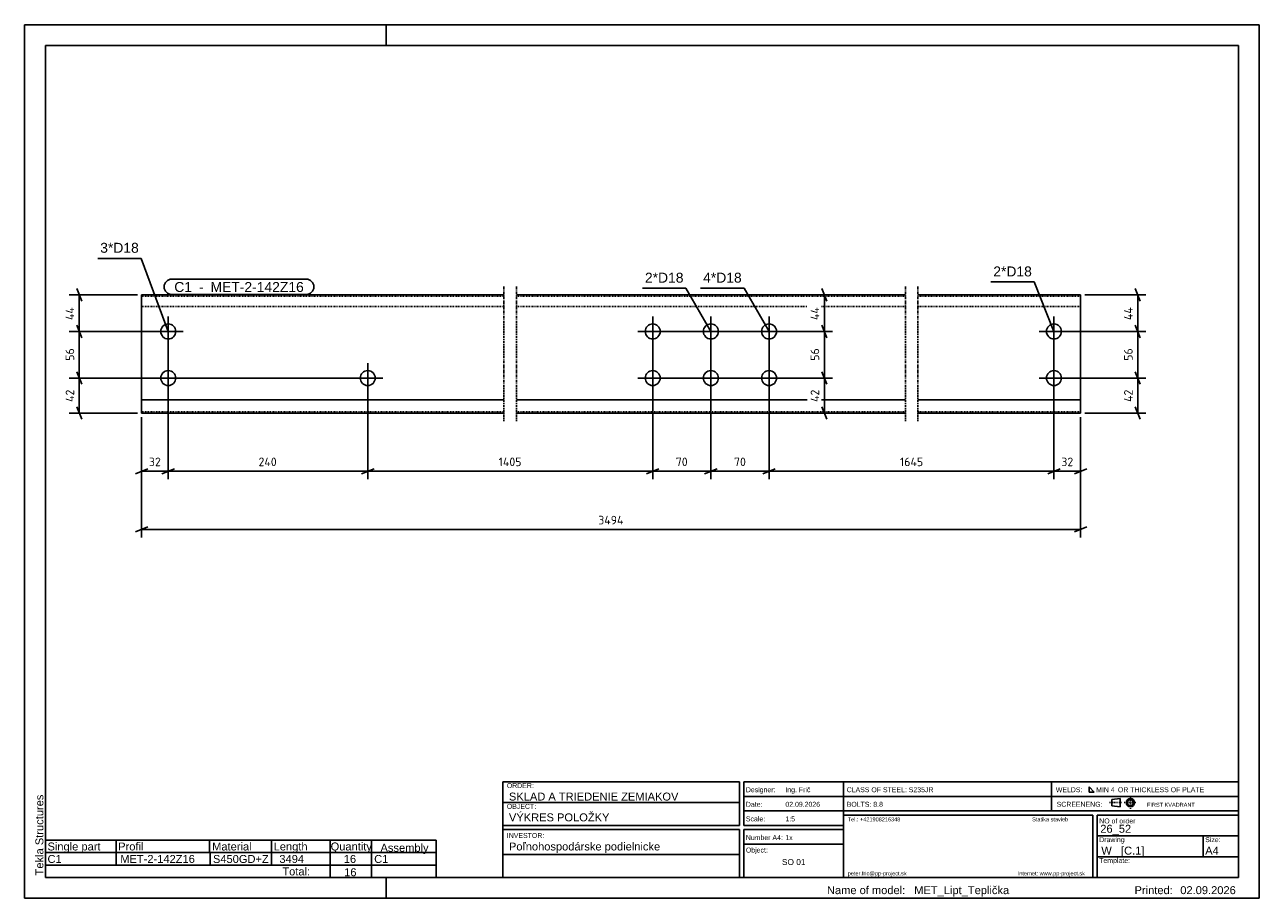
# Model space of a CAD drawing. Header units: millimetres. Extents: x -141 to 1344, y -654 to 396.
import ezdxf

# ---------------------------------------------------------------- set-up
doc = ezdxf.new("R2010")
doc.units = ezdxf.units.MM
doc.linetypes.add('DXK_LINE_DOT1', pattern=[1.8814, 0.9407, -0.9407])
doc.linetypes.add('DXK_LINE_DOT3', pattern=[5.9187, 2.979, -0.9799, 0.9799, -0.9799])
doc.styles.add('Arial', font='ARIAL.TTF', dxfattribs={"height": 0.2})
doc.styles.add('ISOCPEUR', font='ISOCPEUR.TTF', dxfattribs={"height": 0.2})

# ---------------------------------------------------------------- blocks, each defined once
blk = doc.blocks.new('Unknown-1791024-1848')
at = {"color": 7, "linetype": 'Continuous'}
for p, q in [((1344.3, 395.7), (-140.7, 395.7)), ((-140.7, 395.7), (-140.7, -654.3)), ((294.3, 370.7), (294.3, 395.7)), ((1344.3, -654.3), (1344.3, 395.7)), ((1319.3, 370.7), (-115.7, 370.7)), ((-115.7, 370.7), (-115.7, -629.3)), ((1319.3, -629.3), (1319.3, 370.7)), ((-115.7, -629.3), (1319.3, -629.3)), ((294.3, -654.3), (294.3, -629.3)), ((-140.7, -654.3), (1344.3, -654.3))]:
    blk.add_line(p, q, dxfattribs=at)
at = {"color": 174, "linetype": 'Continuous', "style": 'Arial'}
blk.add_text('Tekla Structures', height=9.551, rotation=90, dxfattribs=at).set_placement((-118.2, -626.8))
blk = doc.blocks.new('Bolt-1791024-1255 - 1217')
at = {"color": 136, "linetype": 'Continuous'}
for p, q in [((32, -11), (32, -47)), ((14, -29), (50, -29))]:
    blk.add_line(p, q, dxfattribs=at)
blk.add_circle((32, -29), 9, dxfattribs=at)
blk = doc.blocks.new('Part-1791024-1252 - 1217')
at = {"color": 7, "linetype": 'DXK_LINE_DOT3'}
for p, q in [((435.8, 81), (435.8, -81)), ((450.9, 81), (450.9, -81)), ((918.6, 81), (918.6, -81)), ((933.6, 81), (933.6, -81))]:
    blk.add_line(p, q, dxfattribs=at)
at = {"color": 3, "linetype": 'Continuous'}
for p, q in [((435.9, 71), (0, 71)), ((0, 71), (0, -71)), ((918.6, 71), (450.9, 71)), ((1129.4, 71), (933.6, 71)), ((1129.4, -71), (1129.4, 71)), ((435.9, -55), (0, -55)), ((918.6, -55), (450.9, -55)), ((1129.4, -55), (933.6, -55)), ((435.9, -71), (0, -71)), ((918.6, -71), (450.9, -71)), ((1129.4, -71), (933.6, -71))]:
    blk.add_line(p, q, dxfattribs=at)
at = {"color": 1, "linetype": 'DXK_LINE_DOT1'}
for p, q in [((435.9, 69.4), (0, 69.4)), ((918.6, 69.4), (450.9, 69.4)), ((1129.4, 69.4), (933.6, 69.4)), ((435.9, 57), (0, 57)), ((918.6, 57), (450.9, 57)), ((1129.4, 57), (933.6, 57)), ((435.9, -69.4), (0, -69.4)), ((918.6, -69.4), (450.9, -69.4)), ((1129.4, -69.4), (933.6, -69.4))]:
    blk.add_line(p, q, dxfattribs=at)
blk = doc.blocks.new('Bolt-1791024-1253 - 1217')
at = {"color": 136, "linetype": 'Continuous'}
for p, q in [((272, -11), (272, -47)), ((254, -29), (290, -29))]:
    blk.add_line(p, q, dxfattribs=at)
blk.add_circle((272, -29), 9, dxfattribs=at)
blk = doc.blocks.new('Bolt-1791024-1254 - 1217')
at = {"color": 136, "linetype": 'Continuous'}
for p, q in [((32, 45), (32, 9)), ((14, 27), (50, 27))]:
    blk.add_line(p, q, dxfattribs=at)
blk.add_circle((32, 27), 9, dxfattribs=at)
blk = doc.blocks.new('Bolt-1791024-1256 - 1217')
at = {"color": 136, "linetype": 'Continuous'}
for p, q in [((1097.4, -11), (1097.4, -47)), ((1079.4, -29), (1115.4, -29))]:
    blk.add_line(p, q, dxfattribs=at)
blk.add_circle((1097.4, -29), 9, dxfattribs=at)
blk = doc.blocks.new('Bolt-1791024-1257 - 1217')
at = {"color": 136, "linetype": 'Continuous'}
for p, q in [((1097.4, 45), (1097.4, 9)), ((1079.4, 27), (1115.4, 27))]:
    blk.add_line(p, q, dxfattribs=at)
blk.add_circle((1097.4, 27), 9, dxfattribs=at)
blk = doc.blocks.new('Bolt-1791024-1258 - 1217')
at = {"color": 136, "linetype": 'Continuous'}
for p, q in [((684.7, 45), (684.7, 9)), ((702.7, 27), (666.7, 27))]:
    blk.add_line(p, q, dxfattribs=at)
blk.add_circle((684.7, 27), 9, dxfattribs=at)
blk = doc.blocks.new('Bolt-1791024-1259 - 1217')
at = {"color": 136, "linetype": 'Continuous'}
for p, q in [((684.7, -11), (684.7, -47)), ((702.7, -29), (666.7, -29))]:
    blk.add_line(p, q, dxfattribs=at)
blk.add_circle((684.7, -29), 9, dxfattribs=at)
blk = doc.blocks.new('Bolt-1791024-1260 - 1217')
at = {"color": 136, "linetype": 'Continuous'}
for p, q in [((614.7, 9), (614.7, 45)), ((596.7, 27), (632.7, 27))]:
    blk.add_line(p, q, dxfattribs=at)
blk.add_circle((614.7, 27), 9, dxfattribs=at)
blk = doc.blocks.new('Bolt-1791024-1261 - 1217')
at = {"color": 136, "linetype": 'Continuous'}
for p, q in [((614.7, -11), (614.7, -47)), ((632.7, -29), (596.7, -29))]:
    blk.add_line(p, q, dxfattribs=at)
blk.add_circle((614.7, -29), 9, dxfattribs=at)
blk = doc.blocks.new('Bolt-1791024-1262 - 1217')
at = {"color": 136, "linetype": 'Continuous'}
for p, q in [((754.7, 9), (754.7, 45)), ((736.7, 27), (772.7, 27))]:
    blk.add_line(p, q, dxfattribs=at)
blk.add_circle((754.7, 27), 9, dxfattribs=at)
blk = doc.blocks.new('Bolt-1791024-1263 - 1217')
at = {"color": 136, "linetype": 'Continuous'}
for p, q in [((754.7, -11), (754.7, -47)), ((772.7, -29), (736.7, -29))]:
    blk.add_line(p, q, dxfattribs=at)
blk.add_circle((754.7, -29), 9, dxfattribs=at)
blk = doc.blocks.new('StraightDimension-1791024-1315 - 1217')
at = {"color": 5, "linetype": 'Continuous'}
for p, q in [((818.2, 78.5), (824.2, 63.5)), ((759.7, 71), (830.8, 71)), ((821.2, 27), (821.2, 71)), ((824.2, 19.5), (818.2, 34.5)), ((619.7, 27), (830.8, 27))]:
    blk.add_line(p, q, dxfattribs=at)
at = {"color": 0}
blk.add_wipeout([(817.4, 59.7), (800.6, 59.7), (800.6, 38.3), (817.4, 38.3)], dxfattribs=at)
at = {"color": 5, "style": 'ISOCPEUR'}
blk.add_text('44', height=10.31, rotation=90.0002, dxfattribs=at).set_placement((815, 40.7))
blk = doc.blocks.new('StraightDimension-1791024-1310 - 1217')
at = {"color": 5, "linetype": 'Continuous'}
for p, q in [((0, -76), (0, -220.6)), ((1129.4, -76), (1129.4, -220.6)), ((7.5, -208), (-7.5, -214)), ((0, -211), (1129.4, -211)), ((1121.9, -214), (1136.9, -208))]:
    blk.add_line(p, q, dxfattribs=at)
at = {"color": 0}
blk.add_wipeout([(582.6, -207.3), (582.6, -190.5), (546.8, -190.5), (546.8, -207.3)], dxfattribs=at)
at = {"color": 5, "style": 'ISOCPEUR'}
blk.add_text('3494', height=10.31, dxfattribs=at).set_placement((549.2, -204.9))
blk = doc.blocks.new('StraightDimension-1791024-1271 - 1217')
at = {"color": 5, "linetype": 'Continuous'}
for p, q in [((684.7, 22), (684.7, -150.6)), ((754.7, 22), (754.7, -150.6)), ((692.2, -138), (677.2, -144)), ((684.7, -141), (754.7, -141)), ((747.2, -144), (762.2, -138))]:
    blk.add_line(p, q, dxfattribs=at)
at = {"color": 0}
blk.add_wipeout([(729.3, -137.3), (729.3, -120.5), (710.1, -120.5), (710.1, -137.3)], dxfattribs=at)
at = {"color": 5, "style": 'ISOCPEUR'}
blk.add_text('70', height=10.31, dxfattribs=at).set_placement((712.5, -134.9))
blk = doc.blocks.new('StraightDimension-1791024-1269 - 1217')
at = {"color": 5, "linetype": 'Continuous'}
for p, q in [((1097.4, 22), (1097.4, -150.6)), ((1129.4, -76), (1129.4, -150.6)), ((1089.9, -144), (1104.9, -138)), ((1097.4, -141), (1129.4, -141)), ((1136.9, -138), (1121.9, -144))]:
    blk.add_line(p, q, dxfattribs=at)
at = {"color": 0}
blk.add_wipeout([(1123.1, -137.3), (1123.1, -120.5), (1103.8, -120.5), (1103.8, -137.3)], dxfattribs=at)
at = {"color": 5, "style": 'ISOCPEUR'}
blk.add_text('32', height=10.31, dxfattribs=at).set_placement((1106.2, -134.9))
blk = doc.blocks.new('StraightDimension-1791024-1270 - 1217')
at = {"color": 5, "linetype": 'Continuous'}
for p, q in [((754.7, 22), (754.7, -150.6)), ((1097.4, 22), (1097.4, -150.6)), ((762.2, -138), (747.2, -144)), ((754.7, -141), (1097.4, -141)), ((1089.9, -144), (1104.9, -138))]:
    blk.add_line(p, q, dxfattribs=at)
at = {"color": 0}
blk.add_wipeout([(942.4, -137.3), (942.4, -120.5), (909.7, -120.5), (909.7, -137.3)], dxfattribs=at)
at = {"color": 5, "style": 'ISOCPEUR'}
blk.add_text('1645', height=10.31, dxfattribs=at).set_placement((912.1, -134.9))
blk = doc.blocks.new('StraightDimension-1791024-1351 - 1217')
at = {"color": 5, "linetype": 'Continuous'}
for p, q in [((267, -29), (-87.1, -29)), ((-78, -21.5), (-72, -36.5)), ((-75, -71), (-75, -29)), ((-5, -71), (-87.1, -71)), ((-72, -78.5), (-78, -63.5))]:
    blk.add_line(p, q, dxfattribs=at)
at = {"color": 0}
blk.add_wipeout([(-78.8, -39.9), (-95.6, -39.9), (-95.6, -60.1), (-78.8, -60.1)], dxfattribs=at)
at = {"color": 5, "style": 'ISOCPEUR'}
blk.add_text('42', height=10.31, rotation=90.0002, dxfattribs=at).set_placement((-81.1, -57.7))
blk = doc.blocks.new('StraightDimension-1791024-1272 - 1217')
at = {"color": 5, "linetype": 'Continuous'}
for p, q in [((614.7, 22), (614.7, -150.6)), ((684.7, 22), (684.7, -150.6)), ((622.2, -138), (607.2, -144)), ((614.7, -141), (684.7, -141)), ((677.2, -144), (692.2, -138))]:
    blk.add_line(p, q, dxfattribs=at)
at = {"color": 0}
blk.add_wipeout([(659.3, -137.3), (659.3, -120.5), (640.1, -120.5), (640.1, -137.3)], dxfattribs=at)
at = {"color": 5, "style": 'ISOCPEUR'}
blk.add_text('70', height=10.31, dxfattribs=at).set_placement((642.5, -134.9))
blk = doc.blocks.new('StraightDimension-1791024-1273 - 1217')
at = {"color": 5, "linetype": 'Continuous'}
for p, q in [((614.7, 22), (614.7, -150.6)), ((272, -34), (272, -150.6)), ((279.5, -138), (264.5, -144)), ((272, -141), (614.7, -141)), ((607.2, -144), (622.2, -138))]:
    blk.add_line(p, q, dxfattribs=at)
at = {"color": 0}
blk.add_wipeout([(459.7, -137.3), (459.7, -120.5), (427, -120.5), (427, -137.3)], dxfattribs=at)
at = {"color": 5, "style": 'ISOCPEUR'}
blk.add_text('1405', height=10.31, dxfattribs=at).set_placement((429.4, -134.9))
blk = doc.blocks.new('StraightDimension-1791024-1274 - 1217')
at = {"color": 5, "linetype": 'Continuous'}
for p, q in [((32, 22), (32, -150.6)), ((272, -34), (272, -150.6)), ((39.5, -138), (24.5, -144)), ((32, -141), (272, -141)), ((264.5, -144), (279.5, -138))]:
    blk.add_line(p, q, dxfattribs=at)
at = {"color": 0}
blk.add_wipeout([(165.8, -137.3), (165.8, -120.5), (138.2, -120.5), (138.2, -137.3)], dxfattribs=at)
at = {"color": 5, "style": 'ISOCPEUR'}
blk.add_text('240', height=10.31, dxfattribs=at).set_placement((140.6, -134.9))
blk = doc.blocks.new('StraightDimension-1791024-1275 - 1217')
at = {"color": 5, "linetype": 'Continuous'}
for p, q in [((32, 22), (32, -150.6)), ((0, -76), (0, -150.6)), ((-7.5, -144), (7.5, -138)), ((0, -141), (32, -141)), ((39.5, -138), (24.5, -144))]:
    blk.add_line(p, q, dxfattribs=at)
at = {"color": 0}
blk.add_wipeout([(25.6, -137.3), (25.6, -120.5), (6.4, -120.5), (6.4, -137.3)], dxfattribs=at)
at = {"color": 5, "style": 'ISOCPEUR'}
blk.add_text('32', height=10.31, dxfattribs=at).set_placement((8.8, -134.9))
blk = doc.blocks.new('StraightDimension-1791024-1316 - 1217')
at = {"color": 5, "linetype": 'Continuous'}
for p, q in [((818.2, 34.5), (824.2, 19.5)), ((619.7, 27), (830.8, 27)), ((821.2, -29), (821.2, 27)), ((619.7, -29), (830.8, -29)), ((824.2, -36.5), (818.2, -21.5))]:
    blk.add_line(p, q, dxfattribs=at)
at = {"color": 0}
blk.add_wipeout([(817.4, 8.6), (800.6, 8.6), (800.6, -10.6), (817.4, -10.6)], dxfattribs=at)
at = {"color": 5, "style": 'ISOCPEUR'}
blk.add_text('56', height=10.31, rotation=90.0002, dxfattribs=at).set_placement((815, -8.2))
blk = doc.blocks.new('StraightDimension-1791024-1317 - 1217')
at = {"color": 5, "linetype": 'Continuous'}
for p, q in [((619.7, -29), (830.8, -29)), ((818.2, -21.5), (824.2, -36.5)), ((821.2, -71), (821.2, -29)), ((759.7, -71), (830.8, -71)), ((824.2, -78.5), (818.2, -63.5))]:
    blk.add_line(p, q, dxfattribs=at)
at = {"color": 0}
blk.add_wipeout([(817.4, -39.9), (800.6, -39.9), (800.6, -60.1), (817.4, -60.1)], dxfattribs=at)
at = {"color": 5, "style": 'ISOCPEUR'}
blk.add_text('42', height=10.31, rotation=90.0002, dxfattribs=at).set_placement((815, -57.7))
blk = doc.blocks.new('StraightDimension-1791024-1336 - 1217')
at = {"color": 5, "linetype": 'Continuous'}
for p, q in [((1195.2, 78.5), (1201.2, 63.5)), ((1134.4, 71), (1207.8, 71)), ((1198.2, 27), (1198.2, 71)), ((1201.2, 19.5), (1195.2, 34.5)), ((1102.4, 27), (1207.8, 27))]:
    blk.add_line(p, q, dxfattribs=at)
at = {"color": 0}
blk.add_wipeout([(1194.4, 59.7), (1177.6, 59.7), (1177.6, 38.3), (1194.4, 38.3)], dxfattribs=at)
at = {"color": 5, "style": 'ISOCPEUR'}
blk.add_text('44', height=10.31, rotation=90.0002, dxfattribs=at).set_placement((1192, 40.7))
blk = doc.blocks.new('StraightDimension-1791024-1337 - 1217')
at = {"color": 5, "linetype": 'Continuous'}
for p, q in [((1195.2, 34.5), (1201.2, 19.5)), ((1102.4, 27), (1207.8, 27)), ((1198.2, -29), (1198.2, 27)), ((1102.4, -29), (1207.8, -29)), ((1201.2, -36.5), (1195.2, -21.5))]:
    blk.add_line(p, q, dxfattribs=at)
at = {"color": 0}
blk.add_wipeout([(1194.4, 8.6), (1177.6, 8.6), (1177.6, -10.6), (1194.4, -10.6)], dxfattribs=at)
at = {"color": 5, "style": 'ISOCPEUR'}
blk.add_text('56', height=10.31, rotation=90.0002, dxfattribs=at).set_placement((1192, -8.2))
blk = doc.blocks.new('StraightDimension-1791024-1338 - 1217')
at = {"color": 5, "linetype": 'Continuous'}
for p, q in [((1102.4, -29), (1207.8, -29)), ((1195.2, -21.5), (1201.2, -36.5)), ((1198.2, -71), (1198.2, -29)), ((1134.4, -71), (1207.8, -71)), ((1201.2, -78.5), (1195.2, -63.5))]:
    blk.add_line(p, q, dxfattribs=at)
at = {"color": 0}
blk.add_wipeout([(1194.4, -39.9), (1177.6, -39.9), (1177.6, -60.1), (1194.4, -60.1)], dxfattribs=at)
at = {"color": 5, "style": 'ISOCPEUR'}
blk.add_text('42', height=10.31, rotation=90.0002, dxfattribs=at).set_placement((1192, -57.7))
blk = doc.blocks.new('StraightDimension-1791024-1349 - 1217')
at = {"color": 5, "linetype": 'Continuous'}
for p, q in [((-78, 78.5), (-72, 63.5)), ((-5, 71), (-87.1, 71)), ((-75, 27), (-75, 71)), ((-72, 19.5), (-78, 34.5)), ((27, 27), (-87.1, 27))]:
    blk.add_line(p, q, dxfattribs=at)
at = {"color": 0}
blk.add_wipeout([(-78.8, 59.7), (-95.6, 59.7), (-95.6, 38.3), (-78.8, 38.3)], dxfattribs=at)
at = {"color": 5, "style": 'ISOCPEUR'}
blk.add_text('44', height=10.31, rotation=90.0002, dxfattribs=at).set_placement((-81.1, 40.7))
blk = doc.blocks.new('StraightDimension-1791024-1350 - 1217')
at = {"color": 5, "linetype": 'Continuous'}
for p, q in [((-78, 34.5), (-72, 19.5)), ((27, 27), (-87.1, 27)), ((-75, -29), (-75, 27)), ((267, -29), (-87.1, -29)), ((-72, -36.5), (-78, -21.5))]:
    blk.add_line(p, q, dxfattribs=at)
at = {"color": 0}
blk.add_wipeout([(-78.8, 8.6), (-95.6, 8.6), (-95.6, -10.6), (-78.8, -10.6)], dxfattribs=at)
at = {"color": 5, "style": 'ISOCPEUR'}
blk.add_text('56', height=10.31, rotation=90.0002, dxfattribs=at).set_placement((-81.1, -8.2))
blk = doc.blocks.new('Unknown-1791024-1904')
at = {"color": 174, "linetype": 'Continuous'}
for p, q in [((1094.3, -514.3), (1094.3, -549.3)), ((1139.7, -520.4), (1139.7, -526.7)), ((1145.9, -526.7), (1139.7, -520.4)), ((1139.7, -526.7), (1145.9, -526.7))]:
    blk.add_line(p, q, dxfattribs=at)
at = {"color": 7, "linetype": 'Continuous'}
for p, q in [((1166.9, -535.5), (1176.8, -534.3)), ((1176.8, -534.3), (1176.8, -544.3)), ((1166.9, -543), (1166.9, -535.5)), ((1166.9, -543), (1176.8, -544.3))]:
    blk.add_line(p, q, dxfattribs=at)
at = {"color": 7, "linetype": 'DXK_LINE_DOT1'}
for p, q in [((1189.3, -546.8), (1189.3, -531.8)), ((1164.3, -539.3), (1179.3, -539.3)), ((1181.8, -539.3), (1196.8, -539.3))]:
    blk.add_line(p, q, dxfattribs=at)
at = {"color": 7, "linetype": 'Continuous'}
for radius in [5, 3.75]:
    blk.add_circle((1189.3, -539.3), radius, dxfattribs=at)
at = {"color": 174, "style": 'Arial'}
for s, height, p in [('CLASS OF STEEL: S235JR', 5.969, (848.1, -526.8)), ('WELDS:', 5.97, (1099.6, -526.8)), ('MIN 4', 5.97, (1148.1, -526.8)), ('OR THICKLESS OF PLATE', 5.969, (1174.3, -526.8)), ('BOLTS: 8.8 ', 5.969, (848.1, -544.3)), ('SCREENENG:', 5.97, (1100.6, -544.3))]:
    blk.add_text(s, height=height, dxfattribs=at).set_placement(p)
at = {"color": 174, "linetype": 'Continuous', "style": 'Arial'}
blk.add_text('FIRST KVADRANT', height=4.775, dxfattribs=at).set_placement((1209.3, -544.3))
blk = doc.blocks.new('Unknown-1791024-1903')
at = {"color": 174, "linetype": 'Continuous'}
for p, q in [((844.3, -629.3), (844.3, -514.3)), ((844.3, -514.3), (1319.3, -514.3)), ((1319.3, -629.3), (1319.3, -514.3)), ((844.3, -531.8), (1319.3, -531.8)), ((844.3, -549.3), (1319.3, -549.3)), ((844.3, -554.3), (1144.3, -554.3)), ((1144.3, -554.3), (1144.3, -629.3)), ((1149.3, -554.3), (1149.3, -629.3)), ((1149.3, -554.3), (1319.3, -554.3)), ((1149.3, -579.3), (1319.3, -579.3)), ((1149.3, -604.3), (1319.3, -604.3)), ((844.3, -629.3), (1319.3, -629.3))]:
    blk.add_line(p, q, dxfattribs=at)
at = {"color": 174, "linetype": 'Continuous', "style": 'Arial'}
for s, height, p in [('NO of order', 5.969, (1151.8, -564.3)), ('Template:', 5.97, (1151.8, -611.8))]:
    blk.add_text(s, height=height, dxfattribs=at).set_placement(p)
at = {"color": 1, "style": 'Arial'}
blk.add_text('26_52', height=9.55, dxfattribs=at).set_placement((1153.1, -575.5))
at = {"color": 174, "style": 'Arial'}
blk.add_text('Drawing', height=5.97, dxfattribs=at).set_placement((1151.8, -586.8))
at = {"color": 1, "linetype": 'Continuous', "style": 'Arial'}
blk.add_text('W   [C.1]', height=9.55, dxfattribs=at).set_placement((1154.3, -601.8))
blk = doc.blocks.new('Unknown-1791024-1905')
at = {"color": 174, "linetype": 'Continuous'}
for p, q in [((434.3, -514.3), (719.3, -514.3)), ((434.3, -514.3), (434.3, -629.3)), ((719.3, -566.8), (719.3, -514.3)), ((724.3, -514.3), (844.3, -514.3)), ((724.3, -514.3), (724.3, -566.8)), ((844.3, -514.3), (844.3, -629.3)), ((724.3, -531.8), (844.3, -531.8)), ((434.3, -539.3), (719.3, -539.3)), ((724.3, -549.3), (844.3, -549.3)), ((434.3, -566.8), (719.3, -566.8)), ((434.3, -571.8), (719.3, -571.8)), ((719.3, -571.8), (719.3, -629.3)), ((724.3, -566.8), (844.3, -566.8)), ((724.3, -571.8), (844.3, -571.8)), ((724.3, -629.3), (724.3, -571.8)), ((724.3, -589.3), (844.3, -589.3)), ((434.3, -601.8), (719.3, -601.8)), ((434.3, -629.3), (719.3, -629.3)), ((724.3, -629.3), (844.3, -629.3))]:
    blk.add_line(p, q, dxfattribs=at)
at = {"color": 174, "style": 'Arial'}
for s, p in [('ORDER:', (439.3, -521.8)), ('Designer:', (726.8, -526.8)), ('OBJECT:', (439.3, -546.8)), ('Date:', (726.8, -544.3)), ('Scale:', (726.8, -561.8)), ('INVESTOR:', (439.3, -581.8))]:
    blk.add_text(s, height=5.97, dxfattribs=at).set_placement(p)
at = {"color": 1, "style": 'Arial'}
for s, height, p in [('Ing. Frič', 5.97, (774.3, -526.8)), ('SKLAD A TRIEDENIE ZEMIAKOV', 9.551, (441.8, -536.8)), ('VÝKRES POLOŽKY', 9.551, (441.8, -561.8)), ('Poľnohospodárske podielnicke', 9.551, (441.8, -596.8))]:
    blk.add_text(s, height=height, dxfattribs=at).set_placement(p)
at = {"color": 1, "linetype": 'Continuous', "style": 'Arial'}
for s, height, p in [('02.09.2026', 5.97, (774.3, -544.3)), ('1:5', 5.97, (774.3, -561.8)), ('1x', 5.97, (774.3, -584.3)), ('SO 01', 7.16, (770.2, -614.3))]:
    blk.add_text(s, height=height, dxfattribs=at).set_placement(p)
at = {"color": 174, "linetype": 'Continuous', "style": 'Arial'}
for s, p in [('Number A4:', (726.8, -584.3)), ('Object:', (726.8, -599.3))]:
    blk.add_text(s, height=5.97, dxfattribs=at).set_placement(p)
blk = doc.blocks.new('Unknown-1791024-1906')
at = {"color": 1, "style": 'Arial'}
for s, height, p in [('MET_Lipt_Teplička', 9.551, (929.3, -649.3)), ('02.09.2026', 9.55, (1249.3, -649.3))]:
    blk.add_text(s, height=height, dxfattribs=at).set_placement(p)
at = {"color": 174, "style": 'Arial'}
for s, height, p in [('Name of model:', 9.551, (824.3, -649.3)), ('Printed:', 9.55, (1194.3, -649.3))]:
    blk.add_text(s, height=height, dxfattribs=at).set_placement(p)
blk = doc.blocks.new('Unknown-1791024-1907')
at = {"color": 174, "style": 'Arial'}
for s, p in [('Tel.: +421908216348', (849.3, -561.8)), ('Statika stavieb', (1071.1, -561.8)), ('peter.fric@pp-project.sk', (849.3, -626.8)), ('Internet: www.pp-project.sk', (1053.8, -626.8))]:
    blk.add_text(s, height=4.775, dxfattribs=at).set_placement(p)
blk = doc.blocks.new('Unknown-1791024-1909')
at = {"color": 174, "linetype": 'Continuous'}
blk.add_line((1276.8, -579.3), (1276.8, -604.3), dxfattribs=at)
at = {"color": 1, "style": 'Arial'}
blk.add_text('A4', height=9.55, dxfattribs=at).set_placement((1279.3, -601.8))
at = {"color": 174, "style": 'Arial'}
blk.add_text('Size:', height=5.97, dxfattribs=at).set_placement((1279.3, -586.8))
blk = doc.blocks.new('Unknown-1791024-1910')
at = {"color": 2, "linetype": 'Continuous'}
for p, q in [((-115.7, -584.3), (-115.7, -599.3)), ((-115.7, -614.3), (-115.7, -629.3))]:
    blk.add_line(p, q, dxfattribs=at)
at = {"color": 174, "linetype": 'Continuous'}
for p, q in [((-115.7, -584.3), (354.3, -584.3)), ((-30.7, -584.3), (-30.7, -599.3)), ((81.8, -584.3), (81.8, -599.3)), ((156.3, -584.3), (156.3, -599.3)), ((226.8, -584.3), (226.8, -599.3)), ((276.3, -584.3), (276.3, -599.3)), ((354.3, -584.3), (354.3, -599.3)), ((-115.7, -599.3), (354.3, -599.3)), ((-115.7, -599.3), (-115.7, -614.3)), ((-30.7, -599.3), (-30.7, -614.3)), ((82.3, -599.3), (82.3, -614.3)), ((156.3, -599.3), (156.3, -614.3)), ((226.8, -599.3), (226.8, -614.3)), ((276.3, -599.3), (276.3, -614.3)), ((354.3, -599.3), (354.3, -614.3)), ((-115.7, -614.3), (354.3, -614.3)), ((226.8, -614.3), (226.8, -629.3)), ((276.3, -614.3), (276.3, -629.3)), ((354.3, -614.3), (354.3, -629.3)), ((-115.7, -629.3), (354.3, -629.3))]:
    blk.add_line(p, q, dxfattribs=at)
at = {"color": 7, "linetype": 'Continuous'}
blk.add_line((66.8, -584.3), (66.8, -584.3), dxfattribs=at)
at = {"color": 174, "linetype": 'Continuous', "style": 'Arial'}
for s, height, p in [('Single part', 9.551, (-113.2, -596.8)), ('Profil', 9.55, (-28.2, -596.8)), ('Material', 9.55, (84.8, -596.8)), ('Length', 9.55, (158.8, -596.8)), ('Quantity', 9.55, (227.3, -596.8)), ('Assembly', 9.55, (287.3, -598.3)), ('Total:', 9.55, (169.3, -626.8))]:
    blk.add_text(s, height=height, dxfattribs=at).set_placement(p)
at = {"color": 1, "linetype": 'Continuous', "style": 'Arial'}
for s, height, p in [('C1', 9.55, (-113.2, -611.8)), ('MET-2-142Z16', 9.551, (-25.7, -611.8)), ('S450GD+Z', 9.55, (85.8, -611.8)), ('3494', 9.55, (165.7, -611.8)), ('16', 9.55, (243.1, -611.8)), ('C1', 9.55, (279.7, -611.8)), ('16', 9.55, (243.6, -627.8))]:
    blk.add_text(s, height=height, dxfattribs=at).set_placement(p)
blk = doc.blocks.new('MarkSet-1791024-1379 - 1217')
at = {"color": 0}
blk.add_wipeout([(1070.7, 93.2), (1070.7, 105.7), (1024.4, 105.7), (1024.4, 93.2)], dxfattribs=at)
blk.add_wipeout([(1070.7, 93.2), (1070.7, 105.7), (1024.4, 105.7), (1024.4, 93.2)], dxfattribs=at)
at = {"color": 136, "linetype": 'Continuous'}
for p in [(1021.4, 86.5), (1097.4, 27)]:
    blk.add_line(p, (1073.7, 86.5), dxfattribs=at)
at = {"color": 1, "style": 'Arial'}
blk.add_text('2*D18', height=11.94, dxfattribs=at).set_placement((1024.4, 93.2))
blk = doc.blocks.new('Mark-1791024-1363 - 1217')
at = {"color": 0}
blk.add_wipeout([(60.6, 74.5), (60.6, 87), (39.3, 87), (39.3, 74.5)], dxfattribs=at)
blk.add_wipeout([(60.6, 74.5), (60.6, 87), (39.3, 87), (39.3, 74.5)], dxfattribs=at)
at = {"color": 136, "linetype": 'Continuous'}
blk.add_arc((36.3, 80.7), 9.25, 90, 270, dxfattribs=at)
at = {"color": 0}
blk.add_wipeout([(79.1, 74.5), (79.1, 87), (64.3, 87), (64.3, 74.5)], dxfattribs=at)
blk.add_wipeout([(79.1, 74.5), (79.1, 87), (64.3, 87), (64.3, 74.5)], dxfattribs=at)
at = {"color": 1, "style": 'Arial'}
blk.add_text('C1', height=11.94, dxfattribs=at).set_placement((39.3, 74.5))
at = {"color": 2, "style": 'Arial'}
blk.add_text(' - ', height=11.94, dxfattribs=at).set_placement((64.3, 74.5))
at = {"color": 0}
blk.add_wipeout([(194.9, 74.5), (194.9, 87), (82.9, 87), (82.9, 74.5)], dxfattribs=at)
blk.add_wipeout([(194.9, 74.5), (194.9, 87), (82.9, 87), (82.9, 74.5)], dxfattribs=at)
at = {"color": 136, "linetype": 'Continuous'}
for p, q in [((36.3, 90), (197.9, 90)), ((36.3, 71.5), (197.9, 71.5))]:
    blk.add_line(p, q, dxfattribs=at)
blk.add_arc((197.9, 80.7), 9.25, 270, 90, dxfattribs=at)
at = {"color": 2, "style": 'Arial'}
blk.add_text('MET-2-142Z16', height=11.938, dxfattribs=at).set_placement((82.9, 74.5))
blk = doc.blocks.new('MarkSet-1791024-1373 - 1217')
at = {"color": 0}
blk.add_wipeout([(-3.5, 121.6), (-3.5, 134.1), (-49.8, 134.1), (-49.8, 121.6)], dxfattribs=at)
blk.add_wipeout([(-3.5, 121.6), (-3.5, 134.1), (-49.8, 134.1), (-49.8, 121.6)], dxfattribs=at)
at = {"color": 136, "linetype": 'Continuous'}
for p in [(-52.8, 114.8), (32, 27)]:
    blk.add_line(p, (-0.5, 114.8), dxfattribs=at)
at = {"color": 1, "style": 'Arial'}
blk.add_text('3*D18', height=11.94, dxfattribs=at).set_placement((-49.8, 121.6))
blk = doc.blocks.new('MarkSet-1791024-1384 - 1217')
at = {"color": 0}
blk.add_wipeout([(651.7, 85.7), (651.7, 98.2), (605.4, 98.2), (605.4, 85.7)], dxfattribs=at)
blk.add_wipeout([(651.7, 85.7), (651.7, 98.2), (605.4, 98.2), (605.4, 85.7)], dxfattribs=at)
at = {"color": 136, "linetype": 'Continuous'}
for p in [(602.4, 79), (684.7, 27)]:
    blk.add_line(p, (654.7, 79), dxfattribs=at)
at = {"color": 1, "style": 'Arial'}
blk.add_text('2*D18', height=11.94, dxfattribs=at).set_placement((605.4, 85.7))
blk = doc.blocks.new('MarkSet-1791024-1391 - 1217')
at = {"color": 0}
blk.add_wipeout([(721.7, 85.7), (721.7, 98.2), (675.4, 98.2), (675.4, 85.7)], dxfattribs=at)
blk.add_wipeout([(721.7, 85.7), (721.7, 98.2), (675.4, 98.2), (675.4, 85.7)], dxfattribs=at)
at = {"color": 136, "linetype": 'Continuous'}
for p in [(672.4, 79), (754.7, 27)]:
    blk.add_line(p, (724.7, 79), dxfattribs=at)
at = {"color": 1, "style": 'Arial'}
blk.add_text('4*D18', height=11.94, dxfattribs=at).set_placement((675.4, 85.7))

msp = doc.modelspace()

# ---------------------------------------------------------------- block references
for name in ['Unknown-1791024-1848', 'Part-1791024-1252 - 1217', 'Bolt-1791024-1254 - 1217', 'Bolt-1791024-1260 - 1217', 'Bolt-1791024-1258 - 1217', 'Bolt-1791024-1262 - 1217', 'Bolt-1791024-1257 - 1217', 'Bolt-1791024-1255 - 1217', 'Bolt-1791024-1253 - 1217', 'Bolt-1791024-1261 - 1217', 'Bolt-1791024-1259 - 1217', 'Bolt-1791024-1263 - 1217', 'Bolt-1791024-1256 - 1217', 'Unknown-1791024-1905', 'Unknown-1791024-1903', 'Unknown-1791024-1904', 'Unknown-1791024-1907', 'Unknown-1791024-1910', 'Unknown-1791024-1909', 'Unknown-1791024-1906']:
    msp.add_blockref(name, (0, 0))

# ---------------------------------------------------------------- next in the draw order: block references
for name in ['StraightDimension-1791024-1315 - 1217', 'StraightDimension-1791024-1310 - 1217']:
    msp.add_blockref(name, (0, 0))

# ---------------------------------------------------------------- next in the draw order: block references
for name in ['StraightDimension-1791024-1271 - 1217', 'StraightDimension-1791024-1269 - 1217', 'StraightDimension-1791024-1351 - 1217']:
    msp.add_blockref(name, (0, 0))

# ---------------------------------------------------------------- next in the draw order: block references
for name in ['StraightDimension-1791024-1272 - 1217', 'StraightDimension-1791024-1270 - 1217']:
    msp.add_blockref(name, (0, 0))

# ---------------------------------------------------------------- next in the draw order: block references
for name in ['StraightDimension-1791024-1336 - 1217', 'StraightDimension-1791024-1273 - 1217']:
    msp.add_blockref(name, (0, 0))

# ---------------------------------------------------------------- next in the draw order: block references
for name in ['StraightDimension-1791024-1316 - 1217', 'StraightDimension-1791024-1337 - 1217', 'StraightDimension-1791024-1274 - 1217']:
    msp.add_blockref(name, (0, 0))

# ---------------------------------------------------------------- next in the draw order: block references
for name in ['MarkSet-1791024-1379 - 1217', 'MarkSet-1791024-1384 - 1217', 'StraightDimension-1791024-1275 - 1217', 'StraightDimension-1791024-1317 - 1217', 'StraightDimension-1791024-1338 - 1217']:
    msp.add_blockref(name, (0, 0))

# ---------------------------------------------------------------- next in the draw order: block references
for name in ['MarkSet-1791024-1391 - 1217', 'StraightDimension-1791024-1349 - 1217']:
    msp.add_blockref(name, (0, 0))

# ---------------------------------------------------------------- next in the draw order: block references
for name in ['Mark-1791024-1363 - 1217', 'StraightDimension-1791024-1350 - 1217']:
    msp.add_blockref(name, (0, 0))

# ---------------------------------------------------------------- next in the draw order: block references
msp.add_blockref('MarkSet-1791024-1373 - 1217', (0, 0))

doc.saveas('drawing.dxf')
